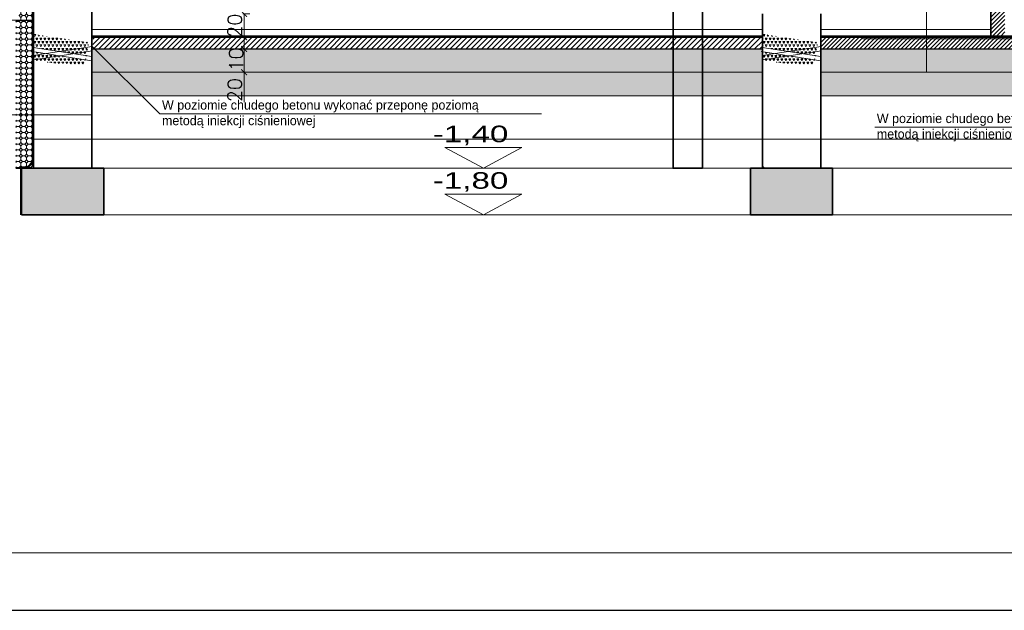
# Model space of a CAD drawing. Header units: millimetres. Extents: x -740 to 33545, y -26688 to 22494.
# Tile 170 of 256: x 8879 to 9722, y 12611 to 13117. Entities that reach past the tile are written whole.
import ezdxf
from ezdxf.lldxf.tags import DXFTag

# ---------------------------------------------------------------- set-up
doc = ezdxf.new("R2010")
doc.units = ezdxf.units.MM
doc.header["$MEASUREMENT"] = 0
doc.linetypes.add('ACAD_ISO03W100', pattern=[30, 12, -18])
doc.layers.get('Defpoints').update_dxf_attribs({"color": 252})
for name, color, linetype, lineweight in [('A-WYMIARY', 252, 'Continuous', 5), ('A_istniejące ściany', 252, 'Continuous', 35), ('A_izolacja', 252, 'Continuous', 9), ('A_l.przekrojowa', 252, 'Continuous', 30), ('A_l.widokowa', 252, 'Continuous', 18), ('A_l.wypełnien', 252, 'Continuous', 9), ('A_projektowane sciany', 252, 'Continuous', 35), ('A_ściany', 252, 'Continuous', 35), ('A_ściany projektowane', 252, 'Continuous', 35), ('IZOLACJA', 252, 'ACAD_ISO03W100', 40), ('l. przekrojowa', 252, 'Continuous', 30), ('l.przerywana', 252, 'ICAD_ISO03W100', 5), ('l.wypełnien', 252, 'Continuous', 5), ('l.wypełnień', 252, 'Continuous', 5), ('linia opisowa', 252, 'Continuous', 9), ('Rd wypełnienia', 252, 'Continuous', 18), ('wymiarowanie', 252, 'Continuous', 9)]:
    doc.layers.add(name, color=color, linetype=linetype, lineweight=lineweight)
doc.layers.add('a3', color=252, linetype='Continuous', lineweight=30, plot=False)
doc.styles.add('PROFILE', font='GOTHIC.TTF', dxfattribs={"width": 0.8})
doc.styles.add('styl2', font='simplex.shx')
doc.linetypes.add('BATTING', pattern='A,0.00254,-2.54,[134,ltypeshp.shx,S=2.54,R=0,X=-2.54,Y=0],-5.08,[134,ltypeshp.shx,S=2.54,R=180,X=2.54,Y=0],-2.54', length=10.16254)
tags = doc.linetypes.add('ICAD_ISO03W100', pattern=[30, 12, -18]).pattern_tags.tags
tags[6:7] = [DXFTag(74, 4), DXFTag(75, 0), DXFTag(340, '0'), DXFTag(46, 1.0), DXFTag(50, 0.0), DXFTag(44, 0.0), DXFTag(45, 0.0)]
tags[4:5] = [DXFTag(74, 4), DXFTag(75, 0), DXFTag(340, '0'), DXFTag(46, 1.0), DXFTag(50, 0.0), DXFTag(44, 0.0), DXFTag(45, 0.0)]
doc.dimstyles.new('Skala 1-50', dxfattribs={"dimtxt": 12, "dimasz": 5, "dimexe": 1, "dimexo": 1, "dimgap": 1.5, "dimtad": 1, "dimdec": 1, "dimrnd": 0.5, "dimtxsty": 'styl2', "dimblk": 'ARCHTICK', "dimcen": 5, "dimadec": 0, "dimazin": 0, "dimtfac": 1, "dimtdec": 1, "dimtmove": 1, "dimatfit": 3, "dimldrblk": 'ARCHTICK', "dimfxl": 0, "dimlwd": -1, "dimlwe": -1, "dimarcsym": 0})

# ---------------------------------------------------------------- blocks, each defined once
blk = doc.blocks.new('_ArchTick')
at = {"color": 0, "linetype": 'ByBlock', "const_width": 0.15}
blk.add_lwpolyline([(-0.5, -0.5), (0.5, 0.5)], dxfattribs=at)
blk = doc.blocks.new('*D1740')
at = {"layer": 'Defpoints', "color": 0}
for p in [(9086.06, 13121.49), (9071.17, 13101.46), (9087.31, 13101.46)]:
    blk.add_point(p, dxfattribs=at)
at = {"layer": 'wymiarowanie', "color": 0}
for p, q in [((9076.17, 13121.49), (9070.17, 13121.49)), ((9071.17, 13121.49), (9071.17, 13101.46)), ((9076.17, 13101.46), (9070.17, 13101.46))]:
    blk.add_line(p, q, dxfattribs=at)
at = {"layer": 'wymiarowanie', "color": 0, "xscale": 5, "yscale": 5, "zscale": 5}
for p, rotation in [((9071.17, 13121.49), 90), ((9071.17, 13101.46), 270)]:
    blk.add_blockref('_ArchTick', p, dxfattribs=dict(at, rotation=rotation))
at = {"layer": 'wymiarowanie', "color": 0, "insert": (9063.37, 13111.47), "char_height": 12, "attachment_point": 5, "rotation": 90, "style": 'styl2'}
blk.add_mtext('20', dxfattribs=at)
blk = doc.blocks.new('*D1741')
at = {"layer": 'Defpoints', "color": 0}
for p in [(9087.31, 13101.46), (9071.17, 13091.49), (9087.81, 13091.49)]:
    blk.add_point(p, dxfattribs=at)
at = {"layer": 'wymiarowanie', "color": 0}
for p, q in [((9076.17, 13101.46), (9070.17, 13101.46)), ((9071.17, 13101.46), (9071.17, 13091.49)), ((9076.17, 13091.49), (9070.17, 13091.49))]:
    blk.add_line(p, q, dxfattribs=at)
at = {"layer": 'wymiarowanie', "color": 0, "xscale": 5, "yscale": 5, "zscale": 5}
for p, rotation in [((9071.17, 13101.46), 90), ((9071.17, 13091.49), 270)]:
    blk.add_blockref('_ArchTick', p, dxfattribs=dict(at, rotation=rotation))
at = {"layer": 'wymiarowanie', "color": 0, "insert": (9064.3, 13082.55), "char_height": 12, "attachment_point": 5, "rotation": 90, "style": 'styl2'}
blk.add_mtext('10', dxfattribs=at)
blk = doc.blocks.new('*D2411')
at = {"layer": 'Defpoints', "color": 0}
for p in [(9051.55, 13091.49), (9051.55, 13071.49), (9071.17, 13071.49)]:
    blk.add_point(p, dxfattribs=at)
at = {"layer": 'wymiarowanie', "color": 0}
for p, q in [((9061.17, 13091.49), (9072.17, 13091.49)), ((9071.17, 13091.49), (9071.17, 13071.49)), ((9061.17, 13071.49), (9072.17, 13071.49)), ((9071.17, 13071.49), (9071.17, 13046.02))]:
    blk.add_line(p, q, dxfattribs=at)
at = {"layer": 'wymiarowanie', "color": 0, "xscale": 5, "yscale": 5, "zscale": 5}
for p, rotation in [((9071.17, 13091.49), 90), ((9071.17, 13071.49), 270)]:
    blk.add_blockref('_ArchTick', p, dxfattribs=dict(at, rotation=rotation))
at = {"layer": 'wymiarowanie', "color": 0, "insert": (9063.37, 13056.25), "char_height": 12, "attachment_point": 5, "rotation": 90, "style": 'styl2'}
blk.add_mtext('20', dxfattribs=at)

msp = doc.modelspace()

# ---------------------------------------------------------------- hatches: boundary and pattern name
for points in [[(8880.73, 12989.34), (8880.73, 12949.49), (8951.02, 12949.49), (8951.02, 12989.34)], [(9504.69, 12989.34), (9504.69, 12949.49), (9574.98, 12949.49), (9574.98, 12989.34)]]:
    msp.add_hatch(color=256).paths.add_polyline_path(points)
at = {"layer": 'A_l.wypełnien'}
h = msp.add_hatch(dxfattribs=at)
h.set_pattern_fill('ANSI31', color=256, style=0)
h.set_pattern_definition([(45, (8196.4527, -6095.417), (-2.24506403, 2.24506403), [])])
h.paths.add_polyline_path([(9514.94, 13091.49), (9119.57, 13091.49), (9119.57, 13101.46), (9231.84, 13101.46), (9243.84, 13101.46), (9398.84, 13101.46), (9410.84, 13101.46), (9514.94, 13101.46)])
h.paths.add_polyline_path([(8941.84, 13091.49), (9119.57, 13091.49), (9119.57, 13101.46), (8941.84, 13101.46)])
at = {"layer": 'l.wypełnien'}
h = msp.add_hatch(dxfattribs=at)
h.set_pattern_fill('ANSI31', color=256, scale=20, style=0)
h.paths.add_polyline_path([(9710.52, 13122.02), (9710.52, 13121.49), (9710.52, 13117.13), (9710.52, 13108.16), (9710.52, 13102.49), (9722.52, 13102.49), (9722.52, 13108.16), (9722.52, 13117.13), (9722.52, 13121.49), (9722.52, 13122.02), (9722.52, 13122.52), (9722.52, 13127.5), (9722.52, 13129), (9722.52, 13129.01), (9722.52, 13449.08), (9710.52, 13449.08), (9710.52, 13129.01), (9710.52, 13129), (9710.52, 13127.5), (9710.52, 13122.52)])
h = msp.add_hatch(dxfattribs=at)
h.set_pattern_fill('OCTAGON', color=256, scale=5, style=0)
h.set_pattern_definition([(315, (0, 1.45), (5.00000155, -1e-15), [2.05061, -5.02046]), (0, (1.45, 0), (5, 5), [2.1, -2.9]), (45, (3.55, 0), (6e-16, 5.00000155), [2.05061, -5.02046]), (135, (5, 3.55), (-5.00000155, 6e-16), [2.05061, -5.02046]), (225, (1.45, 5), (-1e-15, -5.00000155), [2.05061, -5.02046]), (270, (0, 3.55), (5, -5), [2.1, -2.9])])
h.paths.add_polyline_path([(8875.82, 13088.08), (8875.82, 13035.15), (8890.82, 13035.15), (8890.82, 13116.08), (8878.43, 13116.08), (8875.82, 13116.08)])
h.paths.add_polyline_path([(8875.82, 13015.1), (8875.82, 12989.34), (8890.82, 12989.34), (8890.82, 13035.15), (8875.82, 13035.15)])
h.paths.add_polyline_path([(8890.82, 13116.08), (8890.82, 13129.08), (8878.43, 13129.08), (8878.43, 13116.08)])
h = msp.add_hatch(dxfattribs=at)
h.set_pattern_fill('ANSI31', color=256, scale=20, style=0)
h.paths.add_polyline_path([(9655.4, 13091.49), (9950.05, 13091.49), (9950.05, 13101.46), (9655.4, 13101.46)])
h.paths.add_polyline_path([(9655.4, 13091.49), (9655.4, 13101.46), (9564.89, 13101.46), (9564.89, 13091.49)])
h = msp.add_hatch(dxfattribs=at)
h.set_pattern_fill('STIPPLE', color=256, scale=10, style=0)
h.set_pattern_definition([(0, (0.4, 0.2), (0, 10), [0, -10]), (0, (3.6, 0.4), (0, 10), [0, -10]), (0, (1.8, 2.6), (0, 10), [0, -10]), (0, (4, 4.2), (0, 10), [0, -10]), (0, (1.4, 4.8), (0, 10), [0, -10]), (0, (2.2, 7.2), (0, 10), [0, -10]), (0, (0.8, 9), (0, 10), [0, -10]), (0, (4, 8.8), (0, 10), [0, -10]), (0, (6.4, 9.2), (0, 10), [0, -10]), (0, (7.6, 6.8), (0, 10), [0, -10]), (0, (9.6, 6.6), (0, 10), [0, -10]), (0, (9.6, 3), (0, 10), [0, -10]), (0, (7.8, 1.8), (0, 10), [0, -10]), (0, (5, 2.4), (0, 10), [0, -10]), (0, (6.8, 4.2), (0, 10), [0, -10]), (0, (5, 6), (0, 10), [0, -10]), (0, (9.2, 0.4), (0, 10), [0, -10])])
h.paths.add_polyline_path([(9438.52, 13071.49), (9438.52, 13091.49), (8940.76, 13091.49), (8940.76, 13071.49)])
h.paths.add_polyline_path([(9655.4, 13071.49), (9950.05, 13071.49), (9950.05, 13091.49), (9655.4, 13091.49)])
h.paths.add_polyline_path([(9655.4, 13071.49), (9655.4, 13091.49), (9564.89, 13091.49), (9564.89, 13071.49)])
h.paths.add_polyline_path([(9463.52, 13071.49), (9514.94, 13071.49), (9514.94, 13091.49), (9463.52, 13091.49)])
h.paths.add_polyline_path([(9438.52, 13071.49), (9463.52, 13071.49), (9463.52, 13091.49), (9438.52, 13091.49)])
h = msp.add_hatch(dxfattribs=at)
h.set_pattern_fill('CONCRE', color=256, scale=30, style=0)
h.set_pattern_definition([(0, (0, 0), (30, 30), [3.75, -26.25]), (90, (0, 0), (-30, 30), [3.75, -26.25]), (135, (3.75, 0), (-30, 2e-15), [5.3033, -37.123107]), (0, (3.75, 16.875), (30, 30), [3.75, -26.25]), (45, (5.625, 15), (2e-15, 30), [2.65165, -39.774756]), (135, (5.625, 15), (-30, 2e-15), [2.65165, -39.774756]), (0, (15, 24.375), (30, 30), [5.3033, -24.6967]), (45, (15, 24.375), (2e-15, 30), [3.75, -38.67641]), (135, (20.303, 24.375), (-30, 2e-15), [3.75, -38.67641]), (90, (20.625, 7.5), (-30, 30), [3.75, -26.25]), (45, (20.625, 7.5), (2e-15, 30), [2.65165, -39.774756]), (135, (22.5, 9.375), (-30, 2e-15), [2.65165, -39.774756]), (0, (3.75, 7.5), (30, 30), [1.875, -25.125]), (0, (26.25, 15), (30, 30), [1.875, -25.125]), (90, (16.875, 18.75), (-30, 30), [1.875, -25.125]), (135, (20.625, 1.875), (-30, 2e-15), [2.65165, -39.774756]), (135, (7.5, 22.5), (-30, 2e-15), [2.65165, -39.774756]), (45, (14.062, 9.844), (2e-15, 30), [2.65165, -39.774756]), (90, (10.312, 3.75), (-30, 30), [0.46875, -29.53125]), (90, (11.72, 16.406), (-30, 30), [0.46875, -29.53125]), (90, (25.78, 21.562), (-30, 30), [0.46875, -29.53125]), (90, (26.25, 5.625), (-30, 30), [0.46875, -29.53125])])
h.paths.add_polyline_path([(9438.52, 13051.49), (9438.52, 13071.49), (8940.76, 13071.49), (8940.76, 13051.49)])
h.paths.add_polyline_path([(9950.05, 13051.49), (9950.05, 13071.49), (9564.89, 13071.49), (9564.89, 13051.49)])
h.paths.add_polyline_path([(9463.52, 13051.49), (9514.94, 13051.49), (9514.94, 13071.49), (9463.52, 13071.49)])
h.paths.add_polyline_path([(9438.52, 13051.49), (9463.52, 13051.49), (9463.52, 13071.49), (9438.52, 13071.49)])
at = {"layer": 'Rd wypełnienia'}
h = msp.add_hatch(dxfattribs=at)
h.set_pattern_fill('TRIANG', color=256, scale=0.358686, style=0)
h.set_pattern_definition([(60, (6598.0064, 12182.1247), (-1.7082405, 2.95876), [1.708241, -1.708241]), (120, (6598.0064, 12182.1247), (-3.4164816, 4e-07), [1.708241, -1.708241]), (0, (6597.1523, 12183.604), (1.708241, 2.9587597), [1.708241, -1.708241])])
h.paths.add_polyline_path([(8920.46, 13098.33), (8920.55, 13099.64), (8900.15, 13102.68), (8899.05, 13102.66), (8897.61, 13102.64), (8896.18, 13102.65), (8894.74, 13102.7), (8893.31, 13102.65), (8891.87, 13102.59), (8891.25, 13102.51), (8890.89, 13093.41), (8891.87, 13093.49), (8893.31, 13093.49), (8894.74, 13093.45), (8896.18, 13093.36), (8897.61, 13093.34), (8899.05, 13093.34), (8900.48, 13093.32), (8901.91, 13093.22), (8903.35, 13093.22), (8904.78, 13093.34), (8906.22, 13093.44), (8907.65, 13093.37), (8909.09, 13093.34), (8910.52, 13093.34), (8911.96, 13093.34), (8913.39, 13093.34), (8914.83, 13093.38), (8916.26, 13093.48), (8917.7, 13093.38), (8919.13, 13093.34), (8919.85, 13093.34, 0.414214), (8920.57, 13094.06), (8920.54, 13095.47), (8920.53, 13096.9)])
h.paths.add_polyline_path([(8891.31, 13104), (8891.28, 13102.52), (8891.87, 13102.59), (8893.31, 13102.65), (8894.74, 13102.7), (8896.18, 13102.65), (8897.61, 13102.64), (8899.05, 13102.66), (8900.15, 13102.68)])
h.paths.add_polyline_path([(8938.25, 13097), (8923.48, 13099.21), (8923.49, 13098.33), (8923.45, 13096.9), (8923.44, 13095.47, 0.414214), (8924.87, 13094.03), (8926.31, 13094.1), (8927.74, 13094.06), (8929.18, 13094.07), (8930.62, 13094.08), (8932.1, 13094.2), (8933.52, 13094.17), (8935, 13094.22), (8936.37, 13094.07), (8937.72, 13094.03)])
h.paths.add_polyline_path([(8937.68, 13093.86), (8937.72, 13094.03), (8936.37, 13094.07), (8935, 13094.22), (8933.52, 13094.17), (8932.1, 13094.2), (8930.62, 13094.08), (8929.18, 13094.07), (8927.74, 13094.06), (8926.31, 13094.1), (8924.87, 13094.03, -0.419775), (8923.44, 13095.49), (8923.45, 13096.9), (8923.49, 13098.33), (8923.48, 13099.21), (8920.55, 13099.64), (8920.46, 13098.33), (8920.53, 13096.9), (8920.54, 13095.47), (8920.57, 13094.09, -0.426186), (8919.85, 13093.34), (8919.13, 13093.34), (8917.7, 13093.38), (8916.26, 13093.48), (8914.83, 13093.38), (8913.39, 13093.34), (8911.96, 13093.34), (8910.52, 13093.34), (8909.09, 13093.34), (8907.65, 13093.37), (8906.22, 13093.44), (8904.78, 13093.34), (8903.35, 13093.22), (8901.91, 13093.22), (8900.48, 13093.32), (8899.05, 13093.34), (8897.61, 13093.34), (8896.18, 13093.36), (8894.74, 13093.45), (8893.31, 13093.49), (8891.87, 13093.49), (8890.89, 13093.41), (8890.87, 13092.85), (8935.85, 13085.84), (8935.28, 13082.23), (8907.1, 13086.62), (8907.06, 13085.77), (8906.98, 13084.86), (8906.94, 13082.91), (8906.94, 13081.61, 0.411289), (8907.36, 13081.18), (8908.23, 13081.18), (8910.7, 13081.12), (8913.75, 13081.18), (8916.75, 13081.18), (8921.12, 13081.12), (8924.63, 13081.07), (8928.6, 13081.07), (8931.65, 13081.12), (8934.18, 13081.18), (8935.39, 13081.12), (8937.2, 13091.15, -0.478437)])
h.paths.add_polyline_path([(8904.66, 13086.14), (8904.64, 13087), (8890.72, 13089.17), (8890.43, 13081.76), (8911.43, 13078.94), (8912.68, 13078.97), (8914.11, 13078.97), (8915.55, 13078.99), (8916.98, 13079.06), (8918.41, 13078.99), (8919.85, 13078.97, -0.397704), (8921.28, 13077.61), (8924.21, 13077.22, -0.332775), (8925.59, 13078.25), (8927.05, 13078.27), (8928.56, 13078.36), (8929.95, 13078.45), (8931.37, 13078.45), (8932.86, 13078.38), (8934.19, 13078.33), (8934.84, 13078.05), (8935.39, 13081.12), (8934.18, 13081.18), (8931.65, 13081.12), (8928.6, 13081.07), (8924.63, 13081.07), (8921.12, 13081.12), (8916.75, 13081.18), (8913.75, 13081.18), (8910.7, 13081.12), (8908.23, 13081.18), (8907.37, 13081.18, -0.415465), (8906.94, 13081.61), (8906.94, 13082.91), (8906.98, 13084.86), (8907.06, 13085.77), (8907.1, 13086.62), (8904.64, 13087), (8904.66, 13086.14), (8904.76, 13084.7), (8904.78, 13083.27), (8904.78, 13082.55, -0.414214), (8904.07, 13081.84, 0.414214), (8904.78, 13082.55), (8904.78, 13083.27), (8904.76, 13084.7)])
h = msp.add_hatch(dxfattribs=at)
h.set_pattern_fill('TRIANG', color=256, scale=0.358686, style=0)
h.set_pattern_definition([(60, (7222.1304, 12182.1247), (-1.7082405, 2.95876), [1.708241, -1.708241]), (120, (7222.1304, 12182.1247), (-3.4164816, 4e-07), [1.708241, -1.708241]), (0, (7221.2763, 12183.604), (1.708241, 2.9587597), [1.708241, -1.708241])])
h.paths.add_polyline_path([(9544.59, 13098.33), (9544.67, 13099.64), (9524.27, 13102.68), (9523.17, 13102.66), (9521.73, 13102.64), (9520.3, 13102.65), (9518.86, 13102.7), (9517.43, 13102.65), (9516, 13102.59), (9515.37, 13102.51), (9515.01, 13093.41), (9516, 13093.49), (9517.43, 13093.49), (9518.86, 13093.45), (9520.3, 13093.36), (9521.73, 13093.34), (9523.17, 13093.34), (9524.6, 13093.32), (9526.04, 13093.22), (9527.47, 13093.22), (9528.91, 13093.34), (9530.34, 13093.44), (9531.78, 13093.37), (9533.21, 13093.34), (9534.65, 13093.34), (9536.08, 13093.34), (9537.52, 13093.34), (9538.95, 13093.38), (9540.39, 13093.48), (9541.82, 13093.38), (9543.26, 13093.34), (9543.97, 13093.34, 0.414214), (9544.69, 13094.06), (9544.66, 13095.47), (9544.66, 13096.9)])
h.paths.add_polyline_path([(9515.43, 13104), (9515.41, 13102.52), (9516, 13102.59), (9517.43, 13102.65), (9518.86, 13102.7), (9520.3, 13102.65), (9521.73, 13102.64), (9523.17, 13102.66), (9524.27, 13102.68)])
h.paths.add_polyline_path([(9562.37, 13097), (9547.6, 13099.21), (9547.61, 13098.33), (9547.57, 13096.9), (9547.56, 13095.47, 0.414214), (9548.99, 13094.03), (9550.43, 13094.1), (9551.87, 13094.06), (9553.31, 13094.07), (9554.75, 13094.08), (9556.22, 13094.2), (9557.64, 13094.17), (9559.12, 13094.22), (9560.49, 13094.07), (9561.84, 13094.03)])
h.paths.add_polyline_path([(9561.81, 13093.86), (9561.84, 13094.03), (9560.49, 13094.07), (9559.12, 13094.22), (9557.64, 13094.17), (9556.22, 13094.2), (9554.75, 13094.08), (9553.31, 13094.07), (9551.87, 13094.06), (9550.43, 13094.1), (9548.99, 13094.03, -0.419775), (9547.56, 13095.49), (9547.57, 13096.9), (9547.61, 13098.33), (9547.6, 13099.21), (9544.67, 13099.64), (9544.59, 13098.33), (9544.66, 13096.9), (9544.66, 13095.47), (9544.69, 13094.09, -0.426186), (9543.97, 13093.34), (9543.26, 13093.34), (9541.82, 13093.38), (9540.39, 13093.48), (9538.95, 13093.38), (9537.52, 13093.34), (9536.08, 13093.34), (9534.65, 13093.34), (9533.21, 13093.34), (9531.78, 13093.37), (9530.34, 13093.44), (9528.91, 13093.34), (9527.47, 13093.22), (9526.04, 13093.22), (9524.6, 13093.32), (9523.17, 13093.34), (9521.73, 13093.34), (9520.3, 13093.36), (9518.86, 13093.45), (9517.43, 13093.49), (9516, 13093.49), (9515.01, 13093.41), (9514.99, 13092.85), (9559.97, 13085.84), (9559.41, 13082.23), (9531.23, 13086.62), (9531.18, 13085.77), (9531.11, 13084.86), (9531.06, 13082.91), (9531.06, 13081.61, 0.411289), (9531.49, 13081.18), (9532.35, 13081.18), (9534.83, 13081.12), (9537.88, 13081.18), (9540.87, 13081.18), (9545.24, 13081.12), (9548.75, 13081.07), (9552.73, 13081.07), (9555.78, 13081.12), (9558.31, 13081.18), (9559.52, 13081.12), (9561.32, 13091.15, -0.478437)])
h.paths.add_polyline_path([(9528.79, 13086.14), (9528.76, 13087), (9514.84, 13089.17), (9514.55, 13081.76), (9535.56, 13078.94), (9536.8, 13078.97), (9538.23, 13078.97), (9539.67, 13078.99), (9541.11, 13079.06), (9542.54, 13078.99), (9543.97, 13078.97, -0.397704), (9545.41, 13077.61), (9548.34, 13077.22, -0.332775), (9549.71, 13078.25), (9551.17, 13078.27), (9552.69, 13078.36), (9554.08, 13078.45), (9555.49, 13078.45), (9556.99, 13078.38), (9558.31, 13078.33), (9558.97, 13078.05), (9559.52, 13081.12), (9558.31, 13081.18), (9555.78, 13081.12), (9552.73, 13081.07), (9548.75, 13081.07), (9545.24, 13081.12), (9540.87, 13081.18), (9537.88, 13081.18), (9534.83, 13081.12), (9532.35, 13081.18), (9531.49, 13081.18, -0.415465), (9531.06, 13081.61), (9531.06, 13082.91), (9531.11, 13084.86), (9531.18, 13085.77), (9531.23, 13086.62), (9528.76, 13087), (9528.79, 13086.14), (9528.88, 13084.7), (9528.91, 13083.27), (9528.91, 13082.55, -0.414214), (9528.19, 13081.84, 0.414214), (9528.91, 13082.55), (9528.91, 13083.27), (9528.88, 13084.7)])

# ---------------------------------------------------------------- linework, layer by layer
at = {"lineweight": 20}
for p, q in [((8941.01, 13093.68, 2.2), (8890.69, 13085.84, 2.2)), ((8890.69, 13092.88, 2.2), (8940.93, 13085.05, 2.2)), ((9565.14, 13093.68, 2.2), (9514.82, 13085.84, 2.2)), ((9514.82, 13092.88, 2.2), (9565.05, 13085.05, 2.2)), ((8889.69, 13089.33, 2.2), (8940.93, 13081.35, 2.2)), ((8941.33, 13090.03, 2.2), (8891.25, 13082.23, 2.2)), ((9513.81, 13089.33, 2.2), (9565.05, 13081.35, 2.2)), ((9565.45, 13090.03, 2.2), (9515.38, 13082.23, 2.2))]:
    msp.add_line(p, q, dxfattribs=at)
at = {"linetype": 'Continuous', "lineweight": 30}
msp.add_lwpolyline([(8940.76, 13050.37), (8940.76, 13129.08), (8940.76, 13129.08)], dxfattribs=at)
at = {"linetype": 'Continuous', "lineweight": 15}
for points in [[(9514.94, 13121.49), (9514.94, 12989.34), (9514.94, 12989.34)], [(9564.89, 12989.34), (9564.89, 13121.49)], [(8880.73, 12989.34), (8940.76, 12989.34), (8940.76, 12989.34)], [(9564.89, 12989.34), (9514.94, 12989.34), (9514.94, 12989.34)]]:
    msp.add_lwpolyline(points, dxfattribs=at)
at = {"linetype": 'Continuous', "lineweight": 5}
for points in [[(9516.6, 12989.34), (9514.94, 12991), (9514.94, 12991)], [(9514.12, 12989.34), (9520.9, 12989.34), (9520.9, 12989.34)], [(9514.94, 12989.34), (9564.89, 12989.34), (9564.89, 12989.34)], [(9526.69, 12989.34), (9534.46, 12989.34), (9534.46, 12989.34)], [(9540.25, 12989.34), (9547.03, 12989.34), (9547.03, 12989.34)], [(9552.98, 12989.34), (9559.76, 12989.34), (9559.76, 12989.34)], [(9565.71, 12989.34), (9573.32, 12989.34), (9573.32, 12989.34)], [(9514.12, 12949.49), (9520.9, 12949.49), (9520.9, 12949.49)], [(9526.69, 12949.49), (9534.46, 12949.49), (9534.46, 12949.49)], [(9540.25, 12949.49), (9547.03, 12949.49), (9547.03, 12949.49)], [(9552.98, 12949.49), (9559.76, 12949.49), (9559.76, 12949.49)], [(9565.71, 12949.49), (9573.32, 12949.49), (9573.32, 12949.49)]]:
    msp.add_lwpolyline(points, dxfattribs=at)
at = {"layer": 'A-WYMIARY'}
msp.add_line((9600.78, 13100.23, 2.2), (9927.85, 13100.23, 2.2), dxfattribs=at)
at = {"layer": 'a3'}
msp.add_lwpolyline([(10322.07, 12610.78), (10322.07, 14095.78), (8222.07, 14095.78), (8222.07, 12610.78), (10322.07, 12610.78)], dxfattribs=at)
at = {"layer": 'A_istniejące ściany', "linetype": 'Continuous'}
for points in [[(8940.76, 12989.34), (8940.76, 13129.08), (8940.76, 13129.08)], [(8890.82, 12989.34), (8890.82, 13124.08)], [(9514.94, 13121.49), (9514.94, 12989.34), (9514.94, 12989.34)], [(9564.89, 12989.34), (9564.89, 13121.49)], [(8880.73, 12949.49), (8880.73, 12989.34), (8880.73, 12989.34)], [(8880.73, 12989.34), (8951.02, 12989.34), (8951.02, 12989.34)], [(8951.02, 12989.34), (8951.02, 12949.49), (8951.02, 12949.49)], [(9504.69, 12949.49), (9504.69, 12989.34), (9504.69, 12989.34)], [(9504.69, 12989.34), (9574.98, 12989.34), (9574.98, 12989.34)], [(9574.98, 12989.34), (9574.98, 12949.49), (9574.98, 12949.49)], [(8880.73, 12949.49), (8951.02, 12949.49), (8951.02, 12949.49)], [(9504.69, 12949.49), (9574.98, 12949.49), (9574.98, 12949.49)]]:
    msp.add_lwpolyline(points, dxfattribs=at)
at = {"layer": 'A_izolacja', "lineweight": 35}
msp.add_line((8890.82, 12989.34), (8875.82, 12989.34), dxfattribs=at)
at = {"layer": 'A_l.przekrojowa'}
for p, q in [((8889.82, 13124.08), (8889.82, 12994.76)), ((9514.94, 13102.49), (8941.84, 13102.49)), ((8941.84, 13101.46, 0), (9514.94, 13101.46, 0)), ((9950.05, 13102.49), (9564.89, 13102.49)), ((9564.89, 13101.46, 0), (9950.05, 13101.46, 0)), ((8885.41, 12990.34, 0), (8879.75, 12990.34, 0)), ((8879.75, 12990.34, 0), (8879.75, 12949.49, 0)), ((8889.82, 12994.76, 0), (8885.41, 12990.34, 0))]:
    msp.add_line(p, q, dxfattribs=at)
at = {"layer": 'A_l.przekrojowa', "ltscale": 0.3}
for p, q in [((8941.84, 13091.49), (9514.94, 13091.49)), ((9564.89, 13091.49), (9950.05, 13091.49))]:
    msp.add_line(p, q, dxfattribs=at)
at = {"layer": 'A_l.widokowa', "ltscale": 0.3}
for p, q in [((8941.84, 13071.49), (9514.94, 13071.49, 0)), ((9564.89, 13071.49, 0), (9950.05, 13071.49, 0)), ((8941.84, 13051.49), (9514.94, 13051.49, 0)), ((9564.89, 13051.49, 0), (9950.05, 13051.49, 0))]:
    msp.add_line(p, q, dxfattribs=at)
at = {"layer": 'A_projektowane sciany', "linetype": 'Continuous'}
msp.add_lwpolyline([(9710.52, 13449.08), (9710.52, 13102.49)], dxfattribs=at)
at = {"layer": 'A_ściany', "ltscale": 5}
msp.add_line((8890.82, 12994.34, 0), (8885.82, 12989.34, 0), dxfattribs=at)
at = {"layer": 'A_ściany projektowane', "linetype": 'ICAD_ISO03W100', "ltscale": 0.3}
msp.add_lwpolyline([(9463.52, 13148.2), (9463.52, 12989.34), (9438.52, 12989.34), (9438.52, 13131.81)], dxfattribs=at)
at = {"layer": 'IZOLACJA', "ltscale": 0.3}
for p, q in [((8890.32, 13124.08, 0), (8890.32, 12994.55, 0)), ((8941.84, 13101.99), (9514.94, 13101.99)), ((9564.89, 13101.99), (9950.05, 13101.99)), ((8880.25, 12989.84, 0), (8880.25, 12949.49, 0)), ((8885.61, 12989.84, 0), (8880.25, 12989.84, 0)), ((8890.32, 12994.55, 0), (8885.61, 12989.84, 0))]:
    msp.add_line(p, q, dxfattribs=at)
at = {"layer": 'l. przekrojowa'}
msp.add_line((8875.82, 13116.08), (8890.82, 13116.08), dxfattribs=at)
at = {"layer": 'l.przerywana', "ltscale": 0.3}
msp.add_line((8890.82, 13116.08), (8688.57, 13116.08), dxfattribs=at)
msp.add_lwpolyline([(8880.73, 12989.34), (10010.24, 12989.34), (10010.24, 12949.49), (8880.73, 12949.49)], close=True, dxfattribs=at)
at = {"layer": 'l.wypełnień', "linetype": 'BATTING', "ltscale": 0.4}
for p, q in [((8940.84, 13108.16, 0), (9514.94, 13108.16, 0)), ((9564.89, 13108.16, 0), (9710.52, 13108.16, 0))]:
    msp.add_line(p, q, dxfattribs=at)
at = {"layer": 'linia opisowa'}
msp.add_lwpolyline([(8940.76, 13035.15), (8772.93, 13035.15)], dxfattribs=at)
at = {"layer": 'wymiarowanie'}
for p, q in [((9655.4, 13071.49), (9655.4, 13187.91)), ((8999.09, 13035.92), (8941.01, 13093.68, 2.2)), ((10000.15, 13014.13), (8890.82, 13014.13))]:
    msp.add_line(p, q, dxfattribs=at)
msp.add_lwpolyline([(8271.17, 14046.67), (11972.96, 14046.67), (11972.96, 12659.88), (8271.17, 12659.88)], close=True, dxfattribs=at)
for points in [[(8999.09, 13035.92), (9325.69, 13035.92)], [(9611.07, 13024.44), (9937.67, 13024.44)]]:
    msp.add_lwpolyline(points, dxfattribs=at)
at = {"layer": 'wymiarowanie', "linetype": 'ByBlock'}
for points in [[(9276.15, 12989.34), (9309.1, 13007.07), (9243.19, 13007.07)], [(9276.15, 12949.49), (9309.1, 12967.21), (9243.19, 12967.21)]]:
    msp.add_lwpolyline(points, close=True, dxfattribs=at)

# ---------------------------------------------------------------- texts
at = {"layer": 'wymiarowanie', "style": 'PROFILE', "width": 1.5}
for s, p in [('-1,40', (9232.73, 13011.67)), ('-1,80', (9232.73, 12971.82))]:
    msp.add_text(s, height=14.149, dxfattribs=at).set_placement(p)
at = {"layer": 'wymiarowanie', "char_height": 12, "width": 621.5287, "attachment_point": 1}
for insert in [(9000.9, 13047.52), (9612.87, 13036.04)]:
    msp.add_mtext('{\\fCentury Gothic|b0|i0|c238|p34;\\H0.66667x;W poziomie chudego betonu wykonać przeponę poziomą}\\P{\\fCentury Gothic|b0|i0|c238|p34;\\H0.66667x;metodą iniekcji ciśnieniowej}\\P\\pi621.52874;{\\fCentury Gothic|b0|i0|c238|p34;\\H1.00000x; }', dxfattribs=dict(at, insert=insert))

# ---------------------------------------------------------------- dimensions: what is measured, and where the dimension line sits
at = {"layer": 'wymiarowanie'}
for base, p1, p2, picture, middle in [((9071.17, 13101.46), (9086.06, 13121.49), (9087.31, 13101.46, 0), '*D1740', (9071.17, 13111.47)), ((9071.17, 13091.49), (9087.31, 13101.46, 0), (9087.81, 13091.49), '*D1741', (9072.1, 13082.55))]:
    dim = msp.add_linear_dim(base=base, p1=p1, p2=p2, angle=90, dimstyle='Skala 1-50', dxfattribs=at)
    dim.commit()
    dim.dimension.update_dxf_attribs({"geometry": picture, "text_midpoint": middle, "dimtype": 160})
dim = msp.add_linear_dim(base=(9071.17, 13071.49), p1=(9051.55, 13091.49), p2=(9051.55, 13071.49, 0), angle=90, dimstyle='Skala 1-50', override={"dimtmove": 0, "dimfxl": 10}, dxfattribs=at)
dim.commit()
dim.dimension.update_dxf_attribs({"geometry": '*D2411', "text_midpoint": (9063.37, 13056.25)})

doc.saveas('drawing.dxf')
